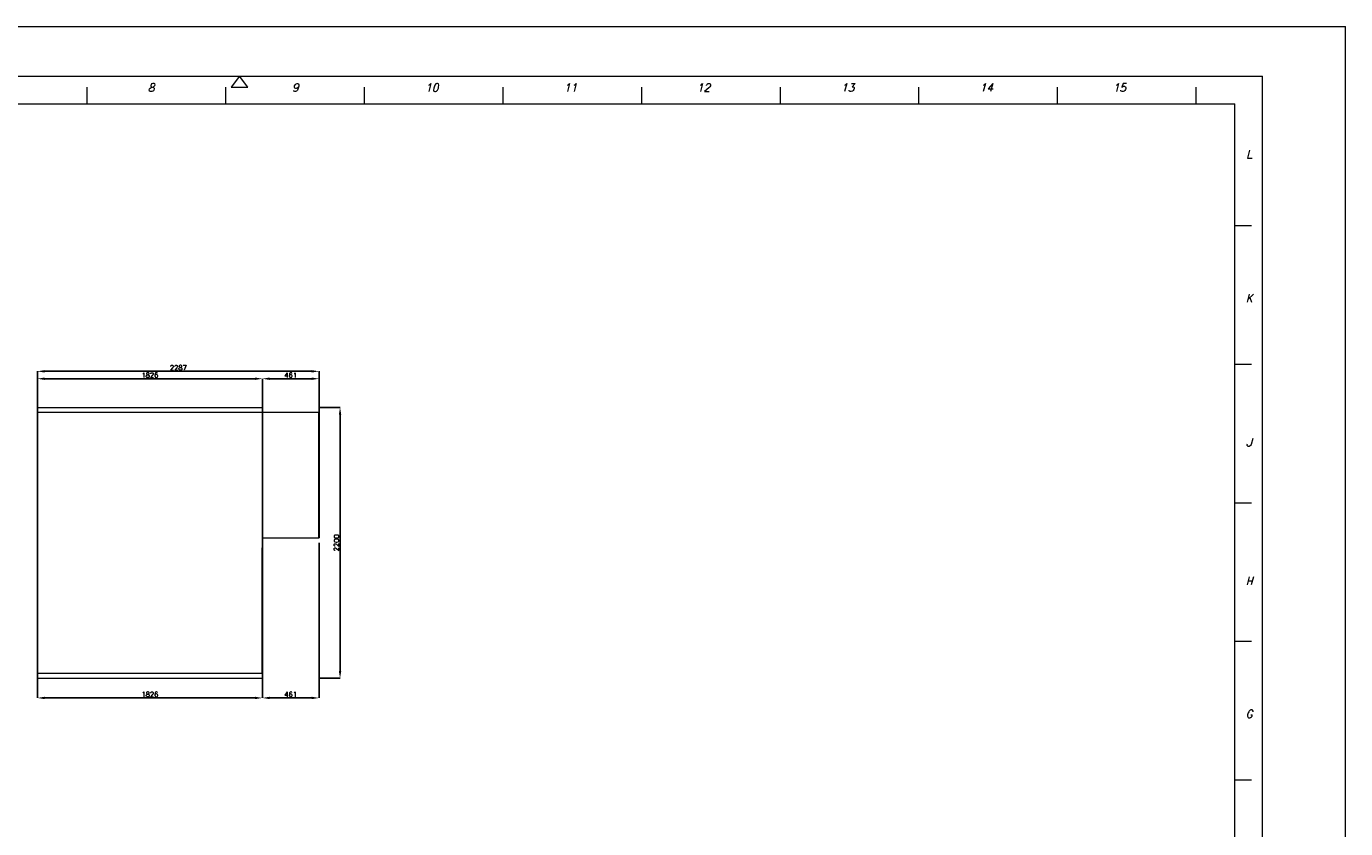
# Model space of a CAD drawing. Header units: millimetres. Extents: x -8287 to 10621, y -6156 to 7215.
# Tile 3 of 3: x -90 to 10621, y 699 to 7215. Entities that reach past the tile are written whole.
import ezdxf
from ezdxf.enums import TextEntityAlignment as Align

# ---------------------------------------------------------------- set-up
doc = ezdxf.new("R2010")
doc.units = ezdxf.units.MM
doc.header["$MEASUREMENT"] = 0
doc.layers.get('0').update_dxf_attribs({"lineweight": 0})
doc.layers.get('Defpoints').update_dxf_attribs({"lineweight": 0})
doc.layers.add('Dimensions.Gen', color=7, linetype='Continuous')
doc.styles.get("Standard").update_dxf_attribs({"font": 'TXT.SHX'})
doc.styles.add('Text_Style_11', font='ROMANS.SHX', dxfattribs={"width": 0.75})
doc.dimstyles.get("Standard").update_dxf_attribs({"dimtxt": 40, "dimasz": 60, "dimexe": 0.18, "dimexo": 0.0625, "dimgap": 8.166667, "dimtad": 0, "dimtoh": 1, "dimdec": 4, "dimzin": 0, "dimdsep": 46, "dimtxsty": 'Standard', "dimcen": 0.09, "dimclrd": 1, "dimclre": 1, "dimclrt": 1, "dimadec": 0, "dimazin": 0, "dimtfac": 1, "dimtdec": 4, "dimtix": 1, "dimtofl": 0, "dimtmove": 0, "dimatfit": 3, "dimfxl": 1, "dimtolj": 1, "dimtzin": 0, "dimarcsym": 0})

# ---------------------------------------------------------------- blocks, each defined once
blk = doc.blocks.new('*D27')
at = {"color": 1, "lineweight": -2, "true_color": 0xff0000}
for p, q in [((1826, 3020), (1826, 1760)), ((2287, 3020), (2287, 1760)), ((2227, 1760), (1886, 1760))]:
    blk.add_line(p, q, dxfattribs=at)
at = {"color": 1, "true_color": 0xff0000}
for points in [[(1826, 1760), (1886, 1770), (1886, 1750)], [(2287, 1760), (2227, 1750), (2227, 1770)]]:
    blk.add_solid(points, dxfattribs=at)
at = {"layer": 'Defpoints'}
for p in [(1826, 3020), (2287, 3020), (1826, 1760)]:
    blk.add_point(p, dxfattribs=at)
at = {"color": 1, "true_color": 0xff0000, "insert": (2056, 1789), "char_height": 40, "attachment_point": 5}
blk.add_mtext('461', dxfattribs=at)
blk = doc.blocks.new('*D29')
at = {"color": 1, "lineweight": -2, "true_color": 0xff0000}
for p, q in [((0, 1920), (0, 1760)), ((1826, 1920), (1826, 1760)), ((1766, 1760), (60, 1760))]:
    blk.add_line(p, q, dxfattribs=at)
at = {"color": 1, "true_color": 0xff0000}
for points in [[(0, 1760), (60, 1770), (60, 1750)], [(1826, 1760), (1766, 1750), (1766, 1770)]]:
    blk.add_solid(points, dxfattribs=at)
at = {"layer": 'Defpoints'}
for p in [(0, 1920), (1826, 1920), (0, 1760)]:
    blk.add_point(p, dxfattribs=at)
at = {"color": 1, "true_color": 0xff0000, "insert": (913, 1789), "char_height": 40, "attachment_point": 5}
blk.add_mtext('1826', dxfattribs=at)
blk = doc.blocks.new('*D30')
at = {"color": 1, "lineweight": -2, "true_color": 0xff0000}
for p, q in [((0, 1960), (0, 1760)), ((1826, 1960), (1826, 1760)), ((1766, 1760), (60, 1760))]:
    blk.add_line(p, q, dxfattribs=at)
at = {"color": 1, "true_color": 0xff0000}
for points in [[(0, 1760), (60, 1770), (60, 1750)], [(1826, 1760), (1766, 1750), (1766, 1770)]]:
    blk.add_solid(points, dxfattribs=at)
at = {"layer": 'Defpoints'}
for p in [(0, 1960), (1826, 1960), (0, 1760)]:
    blk.add_point(p, dxfattribs=at)
at = {"color": 1, "true_color": 0xff0000, "insert": (913, 1789), "char_height": 40, "attachment_point": 5}
blk.add_mtext('1826', dxfattribs=at)
blk = doc.blocks.new('*D31')
at = {"color": 1, "lineweight": -2, "true_color": 0xff0000}
for p, q in [((1826, 4080), (1826, 4353)), ((2227, 4353), (1886, 4353)), ((2287, 4080), (2287, 4353))]:
    blk.add_line(p, q, dxfattribs=at)
at = {"color": 1, "true_color": 0xff0000}
for points in [[(1826, 4353), (1886, 4363), (1886, 4343)], [(2287, 4353), (2227, 4343), (2227, 4363)]]:
    blk.add_solid(points, dxfattribs=at)
at = {"layer": 'Defpoints'}
for p in [(1826, 4353), (1826, 4080), (2287, 4080)]:
    blk.add_point(p, dxfattribs=at)
at = {"color": 1, "true_color": 0xff0000, "insert": (2056, 4382), "char_height": 40, "attachment_point": 5}
blk.add_mtext('461', dxfattribs=at)
blk = doc.blocks.new('*D32')
at = {"color": 1, "lineweight": -2, "true_color": 0xff0000}
for p, q in [((0, 4120), (0, 4353)), ((1766, 4353), (60, 4353)), ((1826, 4120), (1826, 4353))]:
    blk.add_line(p, q, dxfattribs=at)
at = {"color": 1, "true_color": 0xff0000}
for points in [[(0, 4353), (60, 4363), (60, 4343)], [(1826, 4353), (1766, 4343), (1766, 4363)]]:
    blk.add_solid(points, dxfattribs=at)
at = {"layer": 'Defpoints'}
for p in [(0, 4353), (0, 4120), (1826, 4120)]:
    blk.add_point(p, dxfattribs=at)
at = {"color": 1, "true_color": 0xff0000, "insert": (913, 4382), "char_height": 40, "attachment_point": 5}
blk.add_mtext('1826', dxfattribs=at)
blk = doc.blocks.new('*D33')
at = {"color": 1, "lineweight": -2, "true_color": 0xff0000}
for p, q in [((0, 4080), (0, 4413)), ((2227, 4413), (60, 4413)), ((2287, 4080), (2287, 4413))]:
    blk.add_line(p, q, dxfattribs=at)
at = {"color": 1, "true_color": 0xff0000}
for points in [[(0, 4413), (60, 4423), (60, 4403)], [(2287, 4413), (2227, 4403), (2227, 4423)]]:
    blk.add_solid(points, dxfattribs=at)
at = {"layer": 'Defpoints'}
for p in [(0, 4413), (0, 4080), (2287, 4080)]:
    blk.add_point(p, dxfattribs=at)
at = {"color": 1, "true_color": 0xff0000, "insert": (1144, 4442), "char_height": 40, "attachment_point": 5}
blk.add_mtext('2287', dxfattribs=at)
blk = doc.blocks.new('*D34')
at = {"color": 1, "lineweight": -2, "true_color": 0xff0000}
for p, q in [((2287, 4120), (2457, 4120)), ((2457, 4060), (2457, 1980)), ((2287, 1920), (2457, 1920))]:
    blk.add_line(p, q, dxfattribs=at)
at = {"color": 1, "true_color": 0xff0000}
for points in [[(2457, 4120), (2467, 4060), (2447, 4060)], [(2457, 1920), (2447, 1980), (2467, 1980)]]:
    blk.add_solid(points, dxfattribs=at)
at = {"layer": 'Defpoints'}
for p in [(2287, 4120), (2287, 1920), (2457, 1920)]:
    blk.add_point(p, dxfattribs=at)
at = {"color": 1, "true_color": 0xff0000, "insert": (2428, 3020), "char_height": 40, "attachment_point": 5, "rotation": 90}
blk.add_mtext('2200', dxfattribs=at)
blk = doc.blocks.new('tabelka_4base')
at = {"linetype": 'Continuous'}
for p, q in [((0, 46883), (66299, 46883)), ((66299, 0), (66299, 46883)), ((2052, 45462), (63931, 45462)), ((34807, 45462), (34570, 45147)), ((35044, 45147), (34807, 45462)), ((63931, 947), (63931, 45462)), ((30466, 45147), (30466, 44673)), ((34412, 45147), (34412, 44673)), ((34570, 45147), (35044, 45147)), ((38359, 45147), (38359, 44673)), ((42305, 45147), (42305, 44673)), ((46252, 45147), (46252, 44673)), ((50198, 45147), (50198, 44673)), ((54144, 45147), (54144, 44673)), ((58091, 45147), (58091, 44673)), ((62037, 45147), (62037, 44673)), ((2841, 44673), (63142, 44673)), ((63142, 1736), (63142, 44673)), ((63616, 41200), (63142, 41200)), ((63616, 37254), (63142, 37254)), ((63616, 33308), (63142, 33308)), ((63616, 29361), (63142, 29361)), ((63616, 25415), (63142, 25415))]:
    blk.add_line(p, q, dxfattribs=at)
at = {"linetype": 'Continuous', "style": 'Text_Style_11', "oblique": 15}
for s, height, width, p, p2 in [('8', 229, 1.242331, (32203, 45024), (32392, 45024)), ('9', 229, 1.242331, (36307, 45024), (36496, 45024)), ('10', 228.7, 1.419807, (40095, 45024), (40474, 45024)), ('11', 228.7, 1.656442, (44042, 45024), (44421, 45024)), ('12', 228.7, 1.242331, (47830, 45024), (48209, 45024)), ('13', 228.7, 1.242331, (51934, 45024), (52313, 45024)), ('14', 228.7, 1.242331, (55881, 45024), (56260, 45024)), ('15', 228.7, 1.242331, (59669, 45024), (60048, 45024)), ('L', 229, 1.242331, (63458, 43130), (63647, 43130)), ('K', 229, 1.242331, (63458, 39026), (63647, 39026)), ('J', 229, 1.242331, (63458, 34921), (63647, 34921)), ('H', 229, 1.242331, (63458, 30975), (63647, 30975)), ('G', 229, 1.242331, (63458, 27186), (63647, 27186))]:
    blk.add_text(s, height=height, dxfattribs=dict(at, width=width)).set_placement(p, p2, align=Align.FIT)

msp = doc.modelspace()

# ---------------------------------------------------------------- linework, layer by layer
for p, q in [((0, 4120), (1826, 4120)), ((0, 4080), (0, 4120)), ((0, 3060), (0, 4080)), ((0, 4080), (2, 4080)), ((2, 3060), (2, 4080)), ((2, 4080), (1828, 4080)), ((1826, 4080), (1826, 4120)), ((1826, 3060), (1826, 4080)), ((1826, 4080), (2285, 4080)), ((1826, 4080), (2287, 4080)), ((2285, 3060), (2285, 4080)), ((2287, 4080), (2285, 4080)), ((2287, 3060), (2287, 4080)), ((0, 3060), (0, 3020)), ((0, 3060), (2, 3060)), ((0, 2980), (0, 3020)), ((1826, 3060), (2285, 3060)), ((1826, 3060), (2287, 3060)), ((1826, 3060), (1826, 3020)), ((1826, 2980), (1826, 3020)), ((2287, 3060), (2285, 3060)), ((0, 1960), (0, 2980)), ((0, 2980), (2, 2980)), ((2, 1960), (2, 2980)), ((1824, 1960), (1824, 2980)), ((1826, 2980), (1824, 2980)), ((1826, 1960), (1826, 2980)), ((0, 1960), (0, 1920)), ((0, 1960), (2, 1960)), ((2, 1960), (1824, 1960)), ((1826, 1960), (1824, 1960)), ((1826, 1960), (1826, 1920)), ((0, 1920), (1826, 1920))]:
    msp.add_line(p, q)
at = {"layer": 'Dimensions.Gen'}
for p, q in [((0, 1960), (0, 4080)), ((1826, 1960), (1826, 4080)), ((1826, 3060), (1826, 4080)), ((2287, 3060), (2287, 4080))]:
    msp.add_line(p, q, dxfattribs=at)

# ---------------------------------------------------------------- block references
at = {"xscale": 0.2851959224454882, "yscale": 0.2851959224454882}
msp.add_blockref('tabelka_4base', (-8287.39433, -6155.92438), dxfattribs=at)

# ---------------------------------------------------------------- dimensions: what is measured, and where the dimension line sits
at = {"layer": 'Dimensions.Gen'}
for p1, p2, distance, text, picture, middle in [((0, 4080), (2287, 4080), 333.1, '2287', '*D33', (1143.5, 4413.1)), ((0, 4120), (1826, 4120), 233.1, '1826', '*D32', (913, 4353.1)), ((1826, 4080), (2287, 4080), 273.1, '461', '*D31', (230.5, 4353.1)), ((2287, 1920), (2287, 4120), -170, '2200', '*D34', (2457, 916.5)), ((1826, 3020), (2287, 3020), -1260, '461', '*D27', (230.5, 1760)), ((0, 1960), (1826, 1960), -200, '1826', '*D30', (913, 1760)), ((0, 1920), (1826, 1920), -160, '1826', '*D29', (913, 1760))]:
    dim = msp.add_aligned_dim(p1=p1, p2=p2, distance=distance, text=text, dimstyle='Standard', override={"dimtad": 1, "dimtoh": 0}, dxfattribs=at)
    dim.commit()
    dim.dimension.update_dxf_attribs({"geometry": picture, "text_midpoint": middle})

doc.saveas('drawing.dxf')
